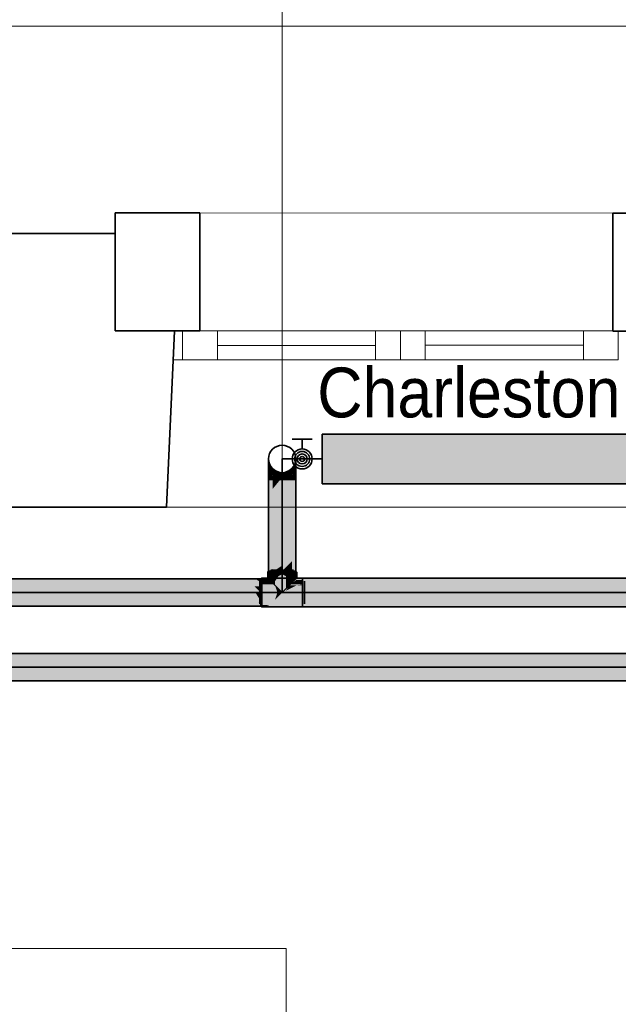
# Model space of a CAD drawing. Extents: x -208 to 552, y -140 to 454.
# Tile 14 of 47: x -22 to 2, y 339 to 379. Entities that reach past the tile are written whole.
import ezdxf
from ezdxf.lldxf.tags import DXFTag

# ---------------------------------------------------------------- set-up
doc = ezdxf.new("R2010")
doc.units = 0
doc.layers.get('0').update_dxf_attribs({"lineweight": 35})
for name, color, linetype, lineweight in [('0-Shading', 7, 'Continuous', 35), ('5_DG-BESTAND', 7, 'Continuous', 25), ('5_DG-FIRSTE-GRATE', 7, 'Continuous', 25), ('5_DG-NEU', 7, 'Continuous', 25), ('H_Heizkoerpertext', 7, 'Continuous', 35)]:
    doc.layers.add(name, color=color, linetype=linetype, lineweight=lineweight)
for name, color, linetype, lineweight, true_color in [('H_Heizkoerper', 1, 'Continuous', 35, 0xff0000), ('H_Heizkoerperflaeche', 7, 'Continuous', 35, 0xc0c0c0), ('H_Ruecklauf', 5, 'Continuous', 35, 0x0000ff), ('H_Ruecklauf_Beschriftung', 5, 'Continuous', 18, 0x0000ff), ('H_Vorlauf', 1, 'Continuous', 35, 0xff0000), ('H_Vorlauf_Beschriftung', 1, 'Continuous', 18, 0xff0000)]:
    doc.layers.add(name, color=color, linetype=linetype, lineweight=lineweight, true_color=true_color)
doc.styles.get("Standard").update_dxf_attribs({"font": 'arial.ttf'})
tags = doc.linetypes.add('ALL_S14', pattern=[0.002, 0.001, -0.001]).pattern_tags.tags
tags[6:7] = [DXFTag(74, 4), DXFTag(75, 0), DXFTag(340, '0'), DXFTag(46, 1.0), DXFTag(50, 0.0), DXFTag(44, 0.0), DXFTag(45, 0.0)]
tags[4:5] = [DXFTag(74, 4), DXFTag(75, 0), DXFTag(340, '0'), DXFTag(46, 1.0), DXFTag(50, 0.0), DXFTag(44, 0.0), DXFTag(45, 0.0)]

# ---------------------------------------------------------------- blocks, each defined once
blk = doc.blocks.new('Shading-A06HSU30NL', base_point=(253.809, 271.391))
at = {"layer": '0-Shading', "color": 16, "true_color": 0x850000}
for points in [[(-11.56, 360.712), (-11.638, 360.902), (-11.583, 360.745), (-11.638, 360.874)], [(-11.477, 360.498), (-11.477, 360.513), (-11.583, 360.745), (-11.56, 360.712)], [(-10.699, 360.508), (-10.538, 360.902), (-10.599, 360.755)], [(-10.699, 360.508), (-10.572, 360.796), (-10.538, 360.902), (-10.538, 360.879)], [(-10.699, 360.498), (-10.592, 360.748), (-10.699, 360.508), (-10.572, 360.796)], [(-10.599, 360.755), (-10.699, 360.513), (-10.699, 360.508)], [(-10.572, 360.796), (-10.592, 360.748), (-10.541, 360.868), (-10.542, 360.866)], [(-10.538, 360.879), (-10.572, 360.796), (-10.538, 360.874), (-10.541, 360.868)], [(-10.542, 360.866), (-10.538, 360.874), (-10.541, 360.868)], [(-10.541, 360.868), (-10.538, 360.874), (-10.538, 360.874)]]:
    blk.add_solid(points, dxfattribs=at)
at = {"layer": '0-Shading', "color": 14, "true_color": 0x920000}
for points in [[(-11.583, 360.745), (-11.638, 360.874), (-11.609, 360.731), (-11.638, 360.791)], [(-11.609, 360.731), (-11.493, 360.488), (-11.583, 360.745), (-11.477, 360.498)], [(-10.592, 360.748), (-10.699, 360.498), (-10.699, 360.465)], [(-10.634, 360.596), (-10.544, 360.86), (-10.677, 360.51), (-10.665, 360.552)], [(-10.542, 360.866), (-10.665, 360.552), (-10.544, 360.86)], [(-10.542, 360.866), (-10.592, 360.748), (-10.665, 360.552), (-10.66, 360.567)], [(-10.538, 360.874), (-10.544, 360.86), (-10.616, 360.634), (-10.634, 360.596)], [(-10.627, 360.607), (-10.538, 360.791), (-10.616, 360.634)], [(-10.538, 360.874), (-10.616, 360.634), (-10.538, 360.831)], [(-10.616, 360.634), (-10.538, 360.791), (-10.538, 360.831)], [(-10.544, 360.86), (-10.538, 360.874), (-10.542, 360.866)], [(-11.493, 360.488), (-11.477, 360.455), (-11.477, 360.498)], [(-10.683, 360.488), (-10.677, 360.51), (-10.699, 360.455), (-10.696, 360.471)], [(-10.695, 360.476), (-10.699, 360.465), (-10.695, 360.475)], [(-10.695, 360.475), (-10.699, 360.465), (-10.696, 360.471)], [(-10.696, 360.471), (-10.699, 360.465), (-10.699, 360.455)], [(-10.677, 360.51), (-10.665, 360.552), (-10.696, 360.471), (-10.695, 360.475)], [(-10.665, 360.552), (-10.66, 360.567), (-10.695, 360.475), (-10.695, 360.476)], [(-10.634, 360.596), (-10.677, 360.51), (-10.642, 360.575), (-10.683, 360.488)], [(-10.642, 360.575), (-10.627, 360.607), (-10.634, 360.596), (-10.616, 360.634)]]:
    blk.add_solid(points, dxfattribs=at)
at = {"layer": '0-Shading', "color": 14, "true_color": 0x9d0000}
for points in [[(-11.609, 360.731), (-11.638, 360.791), (-11.636, 360.656), (-11.638, 360.66)], [(-11.609, 360.731), (-11.636, 360.656), (-11.493, 360.488), (-11.503, 360.487)], [(-10.627, 360.607), (-10.697, 360.402), (-10.538, 360.791), (-10.697, 360.4)], [(-10.538, 360.791), (-10.697, 360.4), (-10.65, 360.476), (-10.697, 360.398)], [(-10.538, 360.791), (-10.65, 360.476), (-10.538, 360.778)], [(-10.538, 360.778), (-10.65, 360.476), (-10.538, 360.707), (-10.598, 360.561)], [(-10.603, 360.549), (-10.538, 360.66), (-10.598, 360.561)], [(-10.598, 360.561), (-10.538, 360.66), (-10.538, 360.707)], [(-11.503, 360.487), (-11.636, 360.656), (-11.531, 360.484), (-11.544, 360.499)], [(-11.531, 360.484), (-11.544, 360.499), (-11.534, 360.483)], [(-11.486, 360.432), (-11.531, 360.484), (-11.493, 360.413), (-11.534, 360.483)], [(-11.477, 360.455), (-11.503, 360.487), (-11.486, 360.432), (-11.531, 360.484)], [(-11.503, 360.487), (-11.477, 360.455), (-11.493, 360.488)], [(-11.477, 360.385), (-11.477, 360.421), (-11.493, 360.413), (-11.486, 360.432)], [(-11.477, 360.421), (-11.477, 360.455), (-11.486, 360.432)], [(-10.699, 360.455), (-10.699, 360.395), (-10.683, 360.488), (-10.697, 360.402)], [(-10.699, 360.385), (-10.656, 360.458), (-10.697, 360.398), (-10.65, 360.476)], [(-10.697, 360.402), (-10.699, 360.395), (-10.697, 360.4)], [(-10.697, 360.4), (-10.699, 360.395), (-10.697, 360.398)], [(-10.699, 360.395), (-10.699, 360.385), (-10.697, 360.398)], [(-10.697, 360.402), (-10.654, 360.526), (-10.683, 360.488), (-10.642, 360.575)], [(-10.65, 360.476), (-10.656, 360.458), (-10.598, 360.561), (-10.603, 360.549)], [(-10.654, 360.526), (-10.627, 360.607), (-10.642, 360.575)]]:
    blk.add_solid(points, dxfattribs=at)
at = {"layer": '0-Shading', "color": 14, "true_color": 0xa60000}
for points in [[(-11.636, 360.656), (-11.638, 360.66), (-11.638, 360.642)], [(-10.674, 360.34), (-10.538, 360.489), (-10.603, 360.549), (-10.538, 360.66)], [(-11.638, 360.642), (-11.588, 360.534), (-11.636, 360.656), (-11.544, 360.499)], [(-11.588, 360.534), (-11.638, 360.642), (-11.638, 360.573)], [(-11.53, 360.398), (-11.59, 360.536), (-11.638, 360.489), (-11.638, 360.573)], [(-11.53, 360.398), (-11.638, 360.489), (-11.512, 360.337)], [(-11.532, 360.405), (-11.59, 360.536), (-11.53, 360.398)], [(-11.59, 360.536), (-11.567, 360.484), (-11.588, 360.534), (-11.565, 360.484)], [(-11.544, 360.499), (-11.588, 360.534), (-11.534, 360.483), (-11.565, 360.484)], [(-11.565, 360.484), (-11.567, 360.484), (-11.518, 360.384), (-11.521, 360.38)], [(-11.534, 360.483), (-11.565, 360.484), (-11.493, 360.413), (-11.518, 360.384)], [(-11.498, 360.33), (-11.532, 360.405), (-11.493, 360.314), (-11.53, 360.398)], [(-11.493, 360.314), (-11.53, 360.398), (-11.512, 360.337)], [(-11.518, 360.384), (-11.521, 360.38), (-11.491, 360.325), (-11.493, 360.317)], [(-11.493, 360.413), (-11.518, 360.384), (-11.477, 360.385), (-11.491, 360.325)], [(-11.493, 360.314), (-11.489, 360.31), (-11.498, 360.33)], [(-11.493, 360.317), (-11.489, 360.31), (-11.491, 360.325), (-11.477, 360.295)], [(-11.491, 360.325), (-11.477, 360.295), (-11.477, 360.385)], [(-10.656, 360.458), (-10.699, 360.385), (-10.699, 360.313)], [(-10.699, 360.295), (-10.683, 360.314), (-10.696, 360.316), (-10.674, 360.34)], [(-10.695, 360.329), (-10.699, 360.313), (-10.696, 360.316)], [(-10.699, 360.313), (-10.699, 360.295), (-10.696, 360.316)], [(-10.656, 360.458), (-10.695, 360.329), (-10.674, 360.34), (-10.696, 360.316)], [(-10.683, 360.314), (-10.538, 360.489), (-10.674, 360.34)], [(-10.656, 360.458), (-10.674, 360.34), (-10.603, 360.549)]]:
    blk.add_solid(points, dxfattribs=at)
at = {"layer": '0-Shading', "color": 14, "true_color": 0xac0000}
for points in [[(-11.638, 360.29), (-11.485, 360.195), (-11.638, 360.489), (-11.488, 360.209)], [(-11.512, 360.337), (-11.638, 360.489), (-11.488, 360.209)], [(-11.485, 360.25), (-11.493, 360.314), (-11.49, 360.221), (-11.512, 360.337)], [(-11.482, 360.266), (-11.493, 360.314), (-11.485, 360.25)], [(-11.477, 360.244), (-11.477, 360.272), (-11.493, 360.314), (-11.489, 360.31)], [(-11.477, 360.272), (-11.477, 360.295), (-11.489, 360.31)], [(-11.477, 360.244), (-11.482, 360.266), (-11.477, 360.19), (-11.485, 360.25)], [(-11.413, 360.472), (-11.477, 360.498), (-11.457, 360.448), (-11.477, 360.455)], [(-11.457, 360.448), (-11.323, 360.399), (-11.413, 360.472), (-11.248, 360.406)], [(-11.097, 360.335), (-11.248, 360.406), (-11.155, 360.339), (-11.323, 360.399)], [(-11.088, 360.343), (-11.248, 360.406), (-11.097, 360.335)], [(-11.101, 360.332), (-11.155, 360.339), (-11.112, 360.323)], [(-11.097, 360.335), (-11.155, 360.339), (-11.101, 360.332)], [(-11.088, 360.331), (-11.101, 360.332), (-11.088, 360.315), (-11.112, 360.323)], [(-11.088, 360.331), (-11.097, 360.335), (-11.101, 360.332)], [(-11.088, 360.343), (-11.097, 360.335), (-11.088, 360.331)], [(-11.055, 360.356), (-11.088, 360.343), (-11.088, 360.331)], [(-11.042, 360.345), (-11.076, 360.334), (-11.065, 360.323), (-11.088, 360.315)], [(-11.069, 360.345), (-11.088, 360.331), (-11.076, 360.334)], [(-11.076, 360.334), (-11.088, 360.331), (-11.088, 360.315)], [(-11.014, 360.372), (-11.076, 360.334), (-11.042, 360.345)], [(-11.014, 360.372), (-11.055, 360.356), (-11.076, 360.334), (-11.069, 360.345)], [(-11.065, 360.323), (-10.983, 360.353), (-11.042, 360.345), (-10.945, 360.376)], [(-11.042, 360.345), (-10.945, 360.376), (-11.014, 360.372), (-10.836, 360.443)], [(-10.945, 360.376), (-10.983, 360.353), (-10.755, 360.437), (-10.771, 360.429)], [(-10.71, 360.463), (-10.836, 360.443), (-10.755, 360.437), (-10.945, 360.376)], [(-10.699, 360.498), (-10.836, 360.443), (-10.71, 360.463)], [(-10.771, 360.429), (-10.699, 360.455), (-10.755, 360.437)], [(-10.755, 360.437), (-10.699, 360.455), (-10.699, 360.465)], [(-10.71, 360.463), (-10.755, 360.437), (-10.711, 360.459)], [(-10.699, 360.465), (-10.71, 360.463), (-10.711, 360.459)], [(-10.699, 360.498), (-10.71, 360.463), (-10.699, 360.465)], [(-10.683, 360.314), (-10.699, 360.295), (-10.699, 360.244)], [(-10.699, 360.19), (-10.538, 360.29), (-10.692, 360.247)], [(-10.692, 360.247), (-10.538, 360.29), (-10.683, 360.314), (-10.538, 360.489)], [(-11.477, 360.19), (-11.485, 360.25), (-11.488, 360.209), (-11.49, 360.221)], [(-11.485, 360.195), (-11.477, 360.19), (-11.488, 360.209)], [(-10.699, 360.19), (-10.692, 360.247), (-10.699, 360.244)]]:
    blk.add_solid(points, dxfattribs=at)
at = {"layer": '0-Shading', "color": 14, "true_color": 0xb00000}
for points in [[(-11.477, 360.077), (-11.485, 360.195), (-11.638, 360.077), (-11.638, 360.29)], [(-10.538, 360.29), (-10.699, 360.19), (-10.538, 360.077), (-10.699, 360.077)], [(-11.477, 360.077), (-11.638, 360.077), (-11.477, 359.694), (-11.638, 359.079)], [(-11.477, 360.077), (-11.477, 360.19), (-11.485, 360.195)], [(-10.699, 360.077), (-10.699, 357.655), (-10.538, 360.077), (-10.538, 358.052)], [(-11.638, 359.079), (-11.638, 356.402), (-11.477, 359.694), (-11.477, 356.488)], [(-10.538, 358.052), (-10.699, 357.655), (-10.538, 357.831), (-10.699, 357.227)], [(-10.538, 357.831), (-10.699, 357.227), (-10.538, 357.449), (-10.699, 356.8)], [(-10.538, 357.449), (-10.699, 356.8), (-10.538, 357.006), (-10.699, 356.488)], [(-10.699, 356.488), (-10.699, 356.402), (-10.538, 357.006), (-10.538, 356.402)], [(-11.59, 356.357), (-11.648, 356.357), (-11.59, 356.048), (-11.648, 356.106)], [(-11.532, 356.459), (-11.638, 356.402), (-11.496, 356.402)], [(-11.477, 356.488), (-11.532, 356.459), (-11.477, 356.402), (-11.496, 356.402)], [(-10.528, 356.357), (-10.586, 356.357), (-10.528, 356.106), (-10.586, 356.048)], [(-70.395, 356.095), (-72.134, 355.934), (-13.595, 356.095), (-13.197, 355.934)], [(-13.595, 356.095), (-11.945, 355.953), (-12.166, 356.095)], [(-13.595, 356.095), (-13.197, 355.934), (-11.945, 355.953), (-11.945, 355.934)], [(-12.166, 356.095), (-12.001, 355.989), (-11.945, 356.095)], [(-12.001, 355.989), (-11.945, 355.953), (-11.945, 356.095)], [(-70.107, 355.149), (-12.004, 355.106), (-70.17, 355.157), (-12.03, 355.157)], [(-53.708, 355.106), (-12.003, 355.106), (-70.107, 355.149), (-12.004, 355.106)], [(-12.03, 355.157), (-12.004, 355.106), (-11.945, 355.138), (-11.995, 355.106)], [(-12.03, 355.157), (-11.945, 355.138), (-11.945, 355.157)], [(-11.995, 355.106), (-11.945, 355.106), (-11.945, 355.138)], [(-72.731, 355.106), (-71.829, 354.995), (-53.708, 355.106), (-11.945, 354.995)], [(-12.003, 355.106), (-53.708, 355.106), (-11.945, 354.995)], [(-11.945, 355.106), (-12.003, 355.106), (-11.945, 354.995)], [(-11.995, 355.106), (-11.945, 355.106), (-11.995, 355.106)]]:
    blk.add_solid(points, dxfattribs=at)
at = {"layer": '0-Shading', "color": 14, "true_color": 0x8e0000}
for points in [[(-11.369, 360.468), (-11.477, 360.513), (-11.413, 360.472), (-11.477, 360.498)], [(-11.413, 360.472), (-11.248, 360.406), (-11.369, 360.468), (-11.18, 360.39)], [(-11.248, 360.406), (-11.088, 360.343), (-11.18, 360.39), (-11.088, 360.352)], [(-10.958, 360.406), (-11.088, 360.352), (-11.055, 360.356), (-11.088, 360.343)], [(-10.958, 360.406), (-11.055, 360.356), (-10.929, 360.418), (-10.997, 360.382)], [(-10.997, 360.382), (-11.055, 360.356), (-11.014, 360.372)], [(-10.699, 360.513), (-10.997, 360.382), (-10.836, 360.443), (-11.014, 360.372)], [(-10.997, 360.382), (-10.699, 360.513), (-10.929, 360.418)], [(-10.699, 360.513), (-10.836, 360.443), (-10.699, 360.508)], [(-10.836, 360.443), (-10.699, 360.498), (-10.699, 360.508)]]:
    blk.add_solid(points, dxfattribs=at)
at = {"layer": '0-Shading', "color": 12, "true_color": 0xc70000}
for points in [[(-11.457, 360.448), (-11.477, 360.455), (-11.477, 360.421)], [(-11.457, 360.448), (-11.477, 360.421), (-11.435, 360.44), (-11.449, 360.41)], [(-11.477, 360.421), (-11.477, 360.385), (-11.449, 360.41), (-11.462, 360.381)], [(-11.462, 360.381), (-11.399, 360.362), (-11.449, 360.41), (-11.366, 360.378)], [(-11.449, 360.41), (-11.366, 360.378), (-11.435, 360.44), (-11.323, 360.399)], [(-11.366, 360.378), (-11.399, 360.362), (-11.246, 360.332), (-11.287, 360.33)], [(-11.323, 360.399), (-11.366, 360.378), (-11.155, 360.339), (-11.246, 360.332)], [(-11.246, 360.332), (-11.287, 360.33), (-11.155, 360.297), (-11.162, 360.293)], [(-11.155, 360.339), (-11.246, 360.332), (-11.112, 360.323), (-11.155, 360.297)], [(-11.162, 360.293), (-11.088, 360.271), (-11.155, 360.297)], [(-11.155, 360.297), (-11.088, 360.271), (-11.112, 360.323), (-11.088, 360.315)], [(-11.077, 360.275), (-10.983, 360.353), (-11.088, 360.271), (-11.065, 360.323)], [(-11.065, 360.323), (-11.088, 360.315), (-11.088, 360.271)], [(-11.049, 360.297), (-11.077, 360.275), (-11.065, 360.278)], [(-10.983, 360.353), (-11.049, 360.297), (-10.969, 360.306), (-11.065, 360.278)], [(-10.983, 360.353), (-10.969, 360.306), (-10.771, 360.429)], [(-10.771, 360.429), (-10.969, 360.306), (-10.699, 360.395), (-10.775, 360.363)], [(-10.775, 360.363), (-10.699, 360.385), (-10.699, 360.395)], [(-10.771, 360.429), (-10.699, 360.395), (-10.699, 360.455)]]:
    blk.add_solid(points, dxfattribs=at)
at = {"layer": '0-Shading', "color": 12, "true_color": 0xdd0000}
for points in [[(-11.462, 360.381), (-11.477, 360.385), (-11.477, 360.295)], [(-11.467, 360.293), (-11.399, 360.362), (-11.477, 360.295), (-11.462, 360.381)], [(-11.467, 360.293), (-11.426, 360.284), (-11.399, 360.362), (-11.287, 360.33)], [(-11.238, 360.281), (-11.378, 360.3), (-11.118, 360.221), (-11.426, 360.284)], [(-11.287, 360.33), (-11.378, 360.3), (-11.088, 360.271), (-11.088, 360.261)], [(-11.093, 360.261), (-11.238, 360.281), (-11.112, 360.219), (-11.118, 360.221)], [(-11.077, 360.275), (-11.088, 360.261), (-11.065, 360.278), (-11.071, 360.262)], [(-11.077, 360.275), (-11.088, 360.271), (-11.088, 360.261)], [(-11.088, 360.214), (-11.074, 360.217), (-11.071, 360.262), (-11.015, 360.267)], [(-11.015, 360.267), (-11.074, 360.217), (-10.955, 360.272), (-11.058, 360.221)], [(-11.071, 360.262), (-11.015, 360.267), (-11.065, 360.278), (-10.969, 360.306)], [(-10.955, 360.272), (-11.058, 360.221), (-10.765, 360.289), (-10.75, 360.284)], [(-10.969, 360.306), (-11.015, 360.267), (-10.775, 360.363), (-10.955, 360.272)], [(-10.798, 360.3), (-10.938, 360.281), (-10.765, 360.289), (-10.955, 360.272)], [(-10.775, 360.363), (-10.938, 360.281), (-10.699, 360.385), (-10.699, 360.313)], [(-10.711, 360.312), (-10.798, 360.3), (-10.714, 360.294), (-10.765, 360.289)], [(-10.765, 360.289), (-10.75, 360.284), (-10.714, 360.294), (-10.714, 360.292)], [(-10.699, 360.295), (-10.699, 360.313), (-10.714, 360.294), (-10.711, 360.312)], [(-10.714, 360.292), (-10.699, 360.295), (-10.714, 360.294)], [(-11.088, 360.214), (-11.088, 360.261), (-11.112, 360.219), (-11.093, 360.261)], [(-11.088, 360.261), (-11.088, 360.214), (-11.071, 360.262)]]:
    blk.add_solid(points, dxfattribs=at)
at = {"layer": '0-Shading', "color": 1, "true_color": 0xec0000}
for points in [[(-11.467, 360.293), (-11.477, 360.295), (-11.477, 360.272)], [(-11.477, 360.272), (-11.452, 360.264), (-11.467, 360.293), (-11.426, 360.284)], [(-11.452, 360.264), (-11.477, 360.272), (-11.477, 360.244)], [(-11.094, 360.199), (-11.426, 360.284), (-11.11, 360.155), (-11.452, 360.264)], [(-11.118, 360.221), (-11.426, 360.284), (-11.093, 360.201), (-11.094, 360.199)], [(-10.75, 360.284), (-11.058, 360.221), (-10.722, 360.262), (-10.718, 360.243)], [(-10.75, 360.284), (-10.722, 360.262), (-10.714, 360.292)], [(-10.722, 360.262), (-10.699, 360.244), (-10.714, 360.292), (-10.699, 360.295)], [(-11.468, 360.251), (-11.477, 360.244), (-11.469, 360.243)], [(-11.469, 360.243), (-11.477, 360.244), (-11.477, 360.19)], [(-11.11, 360.155), (-11.469, 360.243), (-11.112, 360.151), (-11.477, 360.19)], [(-11.452, 360.264), (-11.468, 360.251), (-11.11, 360.155), (-11.469, 360.243)], [(-11.088, 360.198), (-11.088, 360.214), (-11.118, 360.221)], [(-11.11, 360.155), (-11.112, 360.151), (-11.101, 360.152), (-11.1, 360.149)], [(-11.107, 360.164), (-11.11, 360.155), (-11.101, 360.152)], [(-11.088, 360.148), (-11.088, 360.198), (-11.107, 360.164), (-11.094, 360.199)], [(-11.088, 360.148), (-11.107, 360.164), (-11.101, 360.152)], [(-11.1, 360.149), (-11.088, 360.148), (-11.101, 360.152)], [(-11.094, 360.199), (-11.088, 360.198), (-11.093, 360.201)], [(-10.718, 360.243), (-11.058, 360.221), (-10.707, 360.19), (-11.088, 360.198)], [(-11.088, 360.198), (-11.058, 360.221), (-11.074, 360.217)], [(-11.074, 360.217), (-11.088, 360.214), (-11.088, 360.198)], [(-11.088, 360.148), (-10.707, 360.189), (-11.088, 360.198), (-10.707, 360.19)], [(-10.718, 360.243), (-10.699, 360.244), (-10.722, 360.262)], [(-10.699, 360.244), (-10.718, 360.243), (-10.699, 360.19), (-10.707, 360.19)], [(-10.707, 360.189), (-10.699, 360.19), (-10.707, 360.19)]]:
    blk.add_solid(points, dxfattribs=at)
at = {"layer": '0-Shading', "color": 1, "true_color": 0xf40000}
for points in [[(-11.112, 360.151), (-11.477, 360.19), (-11.162, 360.077), (-11.477, 360.077)], [(-11.162, 360.077), (-11.088, 360.077), (-11.112, 360.151), (-11.1, 360.149)], [(-11.1, 360.149), (-11.096, 360.125), (-11.088, 360.148)], [(-11.096, 360.125), (-11.088, 360.077), (-11.088, 360.148)], [(-10.699, 360.077), (-10.707, 360.189), (-11.088, 360.077), (-11.088, 360.148)], [(-10.699, 360.077), (-10.699, 360.19), (-10.707, 360.189)]]:
    blk.add_solid(points, dxfattribs=at)
at = {"layer": '0-Shading', "color": 1, "true_color": 0xf50000}
for points in [[(-11.162, 360.077), (-11.477, 360.077), (-11.477, 359.694)], [(-11.088, 360.077), (-11.477, 356.488), (-11.088, 357.006)], [(-11.088, 360.077), (-11.162, 360.077), (-11.477, 356.488), (-11.477, 359.694)], [(-11.088, 360.077), (-11.088, 357.006), (-10.699, 360.077), (-10.699, 357.655)], [(-10.699, 357.655), (-11.088, 357.006), (-10.699, 357.227), (-11.088, 356.624)], [(-10.699, 357.227), (-11.088, 356.624), (-10.699, 356.8), (-11.088, 356.402)], [(-11.088, 357.006), (-11.477, 356.488), (-11.432, 356.402), (-11.477, 356.402)], [(-11.088, 357.006), (-11.432, 356.402), (-11.088, 356.624)], [(-10.699, 356.8), (-11.088, 356.402), (-10.699, 356.488)], [(-11.344, 356.459), (-11.432, 356.402), (-11.088, 356.402)], [(-11.238, 356.204), (-11.238, 356.357), (-11.378, 355.988), (-11.378, 356.357)], [(-11.088, 356.624), (-11.344, 356.459), (-11.088, 356.402)], [(-10.832, 356.459), (-11.088, 356.402), (-10.744, 356.402)], [(-10.798, 355.988), (-10.798, 356.357), (-10.938, 356.204), (-10.938, 356.357)], [(-10.699, 356.488), (-10.832, 356.459), (-10.699, 356.402), (-10.744, 356.402)], [(-13.197, 355.934), (-72.134, 355.934), (-60.573, 355.789), (-72.56, 355.789)], [(-13.197, 355.934), (-60.573, 355.789), (-13.191, 355.931)], [(-60.573, 355.789), (-34.765, 355.789), (-13.191, 355.931), (-13.184, 355.926)], [(-34.765, 355.789), (-12.955, 355.789), (-13.184, 355.926)], [(-11.945, 355.934), (-13.197, 355.934), (-13.191, 355.931)], [(-13.184, 355.926), (-11.945, 355.934), (-13.191, 355.931)], [(-13.184, 355.926), (-11.945, 355.889), (-11.945, 355.934)], [(-13.184, 355.926), (-12.955, 355.789), (-11.945, 355.889), (-12.01, 355.789)], [(-11.238, 355.696), (-11.238, 356.204), (-11.378, 355.835), (-11.378, 355.988)], [(-10.798, 355.835), (-10.798, 355.988), (-10.938, 355.778), (-10.938, 356.204)], [(-34.765, 355.789), (-70.296, 355.545), (-12.955, 355.789), (-12.549, 355.545)], [(-70.296, 355.545), (-70.17, 355.157), (-12.549, 355.545), (-12.03, 355.157)], [(-12.955, 355.789), (-12.549, 355.545), (-12.544, 355.789), (-12.166, 355.545)], [(-12.549, 355.545), (-11.945, 355.202), (-12.166, 355.545)], [(-12.549, 355.545), (-12.03, 355.157), (-11.945, 355.202), (-11.945, 355.157)], [(-12.544, 355.789), (-12.166, 355.545), (-12.194, 355.789), (-11.945, 355.545)], [(-12.194, 355.789), (-11.945, 355.545), (-11.999, 355.789)], [(-12.166, 355.545), (-12.001, 355.289), (-11.945, 355.545)], [(-12.01, 355.789), (-11.945, 355.789), (-11.945, 355.889)], [(-12.001, 355.289), (-11.945, 355.202), (-11.945, 355.545)], [(-11.945, 355.545), (-11.945, 355.789), (-11.999, 355.789)], [(-10.938, 355.696), (-10.798, 355.835), (-10.938, 355.778)]]:
    blk.add_solid(points, dxfattribs=at)
at = {"layer": '0-Shading', "color": 14, "true_color": 0x9b0000}
for points in [[(-11.668, 356.357), (-11.59, 356.357), (-11.638, 356.402), (-11.564, 356.402)], [(-10.586, 356.357), (-10.508, 356.357), (-10.612, 356.402), (-10.538, 356.402)], [(-11.9, 356.048), (-11.9, 356.125), (-11.945, 356.022), (-11.945, 356.095)], [(-11.9, 355.031), (-11.9, 355.043), (-11.945, 355.064), (-11.945, 355.069)], [(-11.945, 354.995), (-11.9, 354.965), (-11.945, 355.064), (-11.9, 355.031)]]:
    blk.add_solid(points, dxfattribs=at)
at = {"layer": '0-Shading', "color": 14, "true_color": 0x900000}
for points in [[(-11.648, 356.357), (-11.668, 356.357), (-11.648, 356.106), (-11.668, 356.125)], [(-10.508, 356.357), (-10.528, 356.357), (-10.508, 356.125), (-10.528, 356.106)]]:
    blk.add_solid(points, dxfattribs=at)
at = {"layer": '0-Shading', "color": 12, "true_color": 0xcb0000}
for points in [[(-11.59, 356.357), (-11.378, 356.357), (-11.564, 356.402), (-11.363, 356.402)], [(-10.813, 356.402), (-10.798, 356.357), (-10.68, 356.402), (-10.709, 356.357)], [(-10.709, 356.357), (-10.586, 356.357), (-10.68, 356.402), (-10.612, 356.402)], [(-11.9, 355.868), (-11.9, 356.048), (-11.945, 355.835), (-11.945, 356.022)], [(-11.945, 355.82), (-11.9, 355.835), (-11.945, 355.835), (-11.9, 355.868)], [(-11.9, 355.043), (-11.9, 355.255), (-11.945, 355.069), (-11.945, 355.27)]]:
    blk.add_solid(points, dxfattribs=at)
at = {"layer": '0-Shading', "color": 12, "true_color": 0xcd0000}
for points in [[(-11.498, 356.357), (-11.59, 356.357), (-11.498, 355.956), (-11.59, 356.048)], [(-10.586, 356.048), (-10.586, 356.357), (-10.678, 356.016), (-10.678, 356.357)], [(-10.586, 356.048), (-10.678, 356.016), (-10.678, 355.956)]]:
    blk.add_solid(points, dxfattribs=at)
at = {"layer": '0-Shading', "color": 12, "true_color": 0xe40000}
for points in [[(-11.378, 355.988), (-11.378, 356.357), (-11.498, 355.956), (-11.498, 356.357)], [(-10.678, 356.016), (-10.678, 356.357), (-10.798, 355.991), (-10.798, 356.357)], [(-11.378, 355.988), (-11.498, 355.956), (-11.417, 355.875)], [(-11.378, 355.835), (-11.378, 355.988), (-11.417, 355.875)], [(-10.798, 355.988), (-10.678, 355.956), (-10.798, 355.991), (-10.678, 356.016)], [(-10.678, 355.956), (-10.798, 355.988), (-10.759, 355.875)], [(-10.798, 355.988), (-10.798, 355.835), (-10.759, 355.875)]]:
    blk.add_solid(points, dxfattribs=at)
at = {"layer": '0-Shading', "color": 1, "true_color": 0xe70000}
for points in [[(-11.378, 356.357), (-11.088, 356.357), (-11.363, 356.402), (-11.088, 356.402)], [(-11.088, 356.357), (-10.798, 356.357), (-11.088, 356.402), (-10.813, 356.402)], [(-11.9, 355.545), (-11.9, 355.835), (-11.945, 355.545), (-11.945, 355.82)], [(-11.9, 355.255), (-11.9, 355.545), (-11.945, 355.27), (-11.945, 355.545)]]:
    blk.add_solid(points, dxfattribs=at)
at = {"layer": '0-Shading', "color": 1, "true_color": 0xfd0000}
for points in [[(-11.088, 356.278), (-11.088, 356.357), (-11.238, 356.204), (-11.238, 356.357)], [(-10.938, 356.204), (-10.938, 356.357), (-11.088, 356.278), (-11.088, 356.357)], [(-11.088, 355.545), (-11.088, 356.278), (-11.238, 355.696), (-11.238, 356.204)], [(-10.938, 355.696), (-10.938, 356.204), (-11.088, 355.545), (-11.088, 356.278)]]:
    blk.add_solid(points, dxfattribs=at)
at = {"layer": '0-Shading', "color": 14, "true_color": 0xa00000}
for points in [[(-11.668, 356.125), (-11.9, 356.125), (-11.63, 356.048), (-11.9, 356.048)], [(-11.648, 356.085), (-10.276, 356.125), (-11.668, 356.125)], [(-11.648, 356.085), (-10.284, 356.048), (-10.276, 356.125), (-10.276, 356.049)], [(-11.59, 356.048), (-10.286, 356.048), (-11.648, 356.085), (-10.284, 356.048)], [(-11.648, 356.085), (-11.63, 356.048), (-11.59, 356.048)], [(-10.286, 356.048), (-10.276, 356.048), (-10.284, 356.048)], [(-10.284, 356.048), (-10.276, 356.048), (-10.276, 356.049)], [(-9.585, 356.125), (-10.276, 356.125), (-10.276, 356.049)], [(-8.885, 356.048), (-6.683, 356.125), (-10.276, 356.049), (-9.585, 356.125)], [(-8.885, 356.048), (-10.276, 356.049), (-10.276, 356.048)], [(8.473, 356.048), (8.753, 356.125), (-8.885, 356.048), (-6.683, 356.125)], [(-11.655, 355.043), (-11.9, 355.043), (-11.712, 355.031), (-11.9, 355.031)], [(-11.636, 355.031), (-11.9, 355.031), (-11.668, 354.965), (-11.9, 354.965)], [(-10.276, 355.031), (-10.276, 355.043), (-11.712, 355.031), (-11.655, 355.043)], [(-10.276, 354.965), (-11.648, 355.006), (-11.668, 354.965)], [(-10.276, 354.965), (-10.276, 355.031), (-11.648, 355.006), (-11.609, 355.031)], [(-11.609, 355.031), (-11.636, 355.031), (-11.648, 355.006)], [(-10.276, 355.043), (-10.276, 355.031), (70.595, 355.043), (70.617, 355.031)], [(-8.552, 355.031), (-10.276, 355.031), (-6.683, 354.965), (-10.276, 354.965)], [(5.952, 354.965), (6.033, 355.031), (-6.683, 354.965), (-8.552, 355.031)]]:
    blk.add_solid(points, dxfattribs=at)
at = {"layer": '0-Shading', "color": 12, "true_color": 0xd90000}
for points in [[(-11.63, 356.048), (-11.9, 356.048), (-11.606, 355.868), (-11.9, 355.868)], [(-11.606, 355.868), (-11.516, 355.868), (-11.63, 356.048), (-11.59, 356.048)], [(-11.42, 355.868), (-11.59, 356.048), (-11.498, 355.928)], [(-11.59, 356.048), (-11.42, 355.868), (-10.521, 356.048), (-10.585, 355.999)], [(-11.59, 356.048), (-11.516, 355.868), (-11.452, 355.868)], [(-11.498, 355.928), (-11.452, 355.868), (-11.42, 355.868)], [(-10.585, 355.999), (-11.42, 355.868), (-10.756, 355.868)], [(-10.721, 355.868), (-10.291, 356.045), (-10.756, 355.868), (-10.585, 355.999)], [(-10.276, 355.868), (-10.276, 356.048), (-10.721, 355.868), (-10.291, 356.045)], [(-10.585, 355.999), (-10.291, 356.045), (-10.521, 356.048), (-10.286, 356.048)], [(-10.291, 356.045), (-10.276, 356.048), (-10.286, 356.048)], [(-8.885, 356.048), (-10.276, 356.048), (-10.254, 355.868), (-10.276, 355.868)], [(7.981, 355.868), (8.473, 356.048), (-10.254, 355.868), (-8.885, 356.048)], [(-11.42, 355.868), (-11.9, 355.868), (-11.378, 355.835), (-11.9, 355.835)], [(-10.276, 355.865), (-10.276, 355.868), (-11.378, 355.835), (-11.42, 355.868)], [(-10.276, 355.865), (-11.378, 355.835), (-10.498, 355.835)], [(-10.276, 355.835), (-10.276, 355.865), (-10.498, 355.835)], [(-10.254, 355.868), (-10.276, 355.868), (-10.276, 355.865)], [(67.606, 355.868), (-10.254, 355.868), (-10.276, 355.835), (-10.276, 355.865)], [(67.606, 355.868), (-10.276, 355.835), (67.742, 355.835)], [(-11.378, 355.255), (-11.9, 355.255), (-11.655, 355.043), (-11.9, 355.043)], [(-10.276, 355.255), (-11.378, 355.255), (-10.276, 355.043), (-11.655, 355.043)], [(-10.276, 355.043), (70.595, 355.043), (-10.276, 355.255), (69.907, 355.255)]]:
    blk.add_solid(points, dxfattribs=at)
at = {"layer": '0-Shading', "color": 1, "true_color": 0xfa0000}
for points in [[(-11.378, 355.835), (-11.9, 355.835), (-11.277, 355.545), (-11.9, 355.545)], [(-11.277, 355.545), (-11.9, 355.545), (-11.378, 355.255), (-11.9, 355.255)], [(-11.088, 355.545), (-11.378, 355.835), (-11.238, 355.619)], [(-10.798, 355.835), (-11.378, 355.835), (-10.938, 355.619), (-11.088, 355.545)], [(-11.378, 355.835), (-11.277, 355.545), (-11.191, 355.545)], [(-11.378, 355.255), (-11.088, 355.545), (-11.238, 355.472)], [(-11.378, 355.255), (-10.276, 355.255), (-11.088, 355.545), (-10.276, 355.545)], [(-11.191, 355.545), (-11.277, 355.545), (-11.378, 355.255)], [(-11.191, 355.545), (-11.088, 355.545), (-11.238, 355.619)], [(-11.088, 355.545), (-11.191, 355.545), (-11.238, 355.472)], [(-11.088, 355.545), (-10.276, 355.545), (-10.498, 355.835), (-10.276, 355.835)], [(-10.498, 355.835), (-10.798, 355.835), (-10.938, 355.619)], [(-10.276, 355.545), (68.862, 355.545), (-10.276, 355.835), (67.742, 355.835)], [(-10.276, 355.255), (69.907, 355.255), (-10.276, 355.545), (68.862, 355.545)]]:
    blk.add_solid(points, dxfattribs=at)
blk = doc.blocks.new('Shading-A06HSU32NL', base_point=(250.769, 270.081))
at = {"layer": '0-Shading', "color": 174, "true_color": 0x0000b0}
for points in [[(-70.006, 352.934), (-11.749, 352.934), (-70.006, 353.095), (-11.8, 353.095)], [(-11.8, 353.095), (-11.749, 352.934), (16.505, 353.095), (16.903, 352.934)], [(-70.006, 351.995), (-11.8, 351.995), (-70.006, 352.157), (-11.749, 352.157)], [(-11.749, 352.157), (-11.8, 351.995), (18.07, 352.157), (18.155, 351.995)]]:
    blk.add_solid(points, dxfattribs=at)
at = {"layer": '0-Shading', "color": 5, "true_color": 0x0000f5}
for points in [[(-70.006, 352.545), (-11.727, 352.545), (-70.006, 352.934), (-11.749, 352.934)], [(-11.749, 352.934), (-11.727, 352.545), (16.903, 352.934), (17.551, 352.545)], [(-70.006, 352.157), (-11.749, 352.157), (-70.006, 352.545), (-11.727, 352.545)], [(-11.727, 352.545), (-11.749, 352.157), (17.551, 352.545), (18.07, 352.157)]]:
    blk.add_solid(points, dxfattribs=at)
blk = doc.blocks.new('Referenz-A06HSU36NL', base_point=(-177.958, -120.344))
at = {"layer": '5_DG-BESTAND', "color": 0, "lineweight": 35}
for p, q in [((-17.788, 370.777), (-14.388, 370.777)), ((-17.788, 366.037), (-17.788, 370.777)), ((-14.388, 370.777), (-14.388, 366.037)), ((2.176, 370.765), (5.576, 370.765)), ((2.176, 366.035), (2.176, 370.765)), ((-71.704, 369.944), (-17.788, 369.944)), ((-17.788, 369.944), (-17.788, 366.037)), ((-14.388, 366.037), (-17.788, 366.037)), ((-17.788, 366.037), (-15.405, 366.037)), ((-15.405, 366.037), (-15.731, 358.972)), ((5.576, 366.035), (2.176, 366.035)), ((-15.731, 358.972), (-38.154, 358.972))]:
    blk.add_line(p, q, dxfattribs=at)
at = {"layer": '5_DG-BESTAND', "color": 0, "lineweight": 13}
for p, q in [((-14.388, 370.777), (2.176, 370.765)), ((-15.731, 358.972), (23.712, 358.972))]:
    blk.add_line(p, q, dxfattribs=at)
at = {"layer": '5_DG-FIRSTE-GRATE', "color": 0, "linetype": 'ALL_S14', "lineweight": 18, "ltscale": 0.18}
blk.add_line((78.2, 378.271), (-71.704, 378.271), dxfattribs=at)
at = {"layer": '5_DG-NEU', "color": 0, "lineweight": 13}
for p, q in [((-15.088, 364.877), (-15.088, 366.037)), ((-15.088, 366.037), (-13.688, 366.037)), ((-13.688, 364.877), (-13.688, 366.037)), ((-13.688, 366.037), (0.989, 366.037)), ((-13.688, 366.037), (-13.688, 364.877)), ((-7.35, 366.029), (-7.35, 364.87)), ((-6.35, 366.037), (-6.35, 364.877)), ((-5.35, 366.045), (-5.35, 364.885)), ((0.989, 366.037), (0.989, 364.878)), ((0.989, 366.037), (2.389, 366.037)), ((0.989, 364.878), (0.989, 366.037)), ((2.389, 366.037), (2.389, 364.878)), ((-13.688, 365.457), (-7.35, 365.457)), ((-5.35, 365.465), (0.989, 365.465)), ((-15.088, 364.877), (-15.459, 364.877)), ((-13.688, 364.877), (-15.088, 364.877)), ((0.989, 364.878), (-13.688, 364.877)), ((-12.288, 364.877), (-0.411, 364.877)), ((2.389, 364.878), (0.989, 364.878))]:
    blk.add_line(p, q, dxfattribs=at)
blk = doc.blocks.new('Heizkörper-A06HSU3KNL', base_point=(-12.598, 358.392))
at = {"color": 0, "linetype": 'ByBlock', "lineweight": -2, "ltscale": 0.35}
for p, q in [((-9.488, 359.902), (-9.488, 361.902)), ((-9.488, 361.902), (18.112, 361.902)), ((18.112, 361.902), (18.112, 359.902)), ((18.112, 359.902), (-9.488, 359.902))]:
    blk.add_line(p, q, dxfattribs=at)
at = {"layer": 'H_Heizkoerperflaeche', "linetype": 'ByBlock', "lineweight": -2, "ltscale": 0.35}
blk.add_solid([(-9.488, 359.902), (-9.488, 361.902), (18.112, 359.902), (18.112, 361.902)], dxfattribs=at)
at = {"layer": 'H_Ruecklauf', "linetype": 'ByBlock', "lineweight": -2, "ltscale": 0.35}
blk.add_line((18.112, 360.902), (19.012, 360.902), dxfattribs=at)
blk.add_circle((19.012, 360.902), 0.1, dxfattribs=at)
at = {"layer": 'H_Vorlauf', "color": 0, "linetype": 'ByBlock', "lineweight": -2, "ltscale": 0.35}
for p, q in [((-10.688, 361.702), (-9.888, 361.702)), ((-10.288, 361.302), (-10.288, 361.702)), ((-9.488, 360.902), (-11.088, 360.902))]:
    blk.add_line(p, q, dxfattribs=at)
for radius in [0.4, 0.3, 0.2, 0.1]:
    blk.add_circle((-10.288, 360.902), radius, dxfattribs=at)
at = {"layer": 'H_Heizkoerpertext', "linetype": 'ByBlock', "lineweight": -2, "ltscale": 0.35, "insert": (-9.683, 364.569), "char_height": 2, "attachment_point": 1}
blk.add_mtext('{\\W0.9;\\fArial;Charleston 900 1380 100}', dxfattribs=at)
blk = doc.blocks.new('Rohr - 1703-A06HSU44NL', base_point=(-11.088, 355.545))
at = {"color": 0, "linetype": 'ByBlock', "lineweight": -2, "ltscale": 0.35}
blk.add_line((-11.088, 360.902), (-11.088, 355.545), dxfattribs=at)
blk = doc.blocks.new('Bauteilbeschriftung-A06HSU46NL', base_point=(-29.792, 357.3))
at = {"color": 0, "linetype": 'ByBlock', "lineweight": -2, "ltscale": 0.18}
blk.add_line((-11.088, 383.375), (-11.088, 357.3), dxfattribs=at)
blk = doc.blocks.new('T-Stück-A06HSU4MNL', base_point=(-11.988, 355.095))
at = {"color": 0, "lineweight": -2}
for p, q in [((-10.638, 356.445), (-11.538, 356.445)), ((-11.988, 355.995), (-11.988, 355.095)), ((-10.188, 355.095), (-10.188, 355.995))]:
    blk.add_line(p, q, dxfattribs=at)
blk = doc.blocks.new('Rohr - 1703-A06HSU4SNL', base_point=(-70.831, 305.762))
at = {"color": 0, "linetype": 'ByBlock', "lineweight": -2, "ltscale": 0.35}
blk.add_line((19.012, 352.545), (-70.831, 352.545), dxfattribs=at)
blk = doc.blocks.new('Bauteilbeschriftung-A06HSU4UNL', base_point=(-46.787, 321.262))
at = {"color": 0, "linetype": 'ByBlock', "lineweight": -2, "ltscale": 0.18}
blk.add_line((-28.861, 341.262), (-28.861, 352.545), dxfattribs=at)
at = {"color": 0, "lineweight": -2}
for p, q in [((-46.787, 341.262), (-10.934, 341.262)), ((-46.787, 321.262), (-46.787, 341.262)), ((-10.934, 341.262), (-10.934, 321.262)), ((-46.787, 336.262), (-10.934, 336.262)), ((-46.787, 331.262), (-10.934, 331.262)), ((-46.787, 326.262), (-10.934, 326.262)), ((-10.934, 321.262), (-46.787, 321.262))]:
    blk.add_line(p, q, dxfattribs=at)
at = {"color": 0, "linetype": 'ByBlock', "lineweight": -2, "ltscale": 0.18, "char_height": 2, "attachment_point": 1}
for s, insert in [('{\\fArial;DN 12}', (-46.121, 339.762)), ('{\\fArial;Mitte Bauteil = 5 cm ab FFB}', (-46.121, 334.762)), ('{\\fArial;ṁ = 128.21 kg/h}', (-46.121, 329.762)), ('{\\fArial;Temponox }', (-46.121, 324.762))]:
    blk.add_mtext(s, dxfattribs=dict(at, insert=insert))
blk = doc.blocks.new('Rohr - 1703-A06HSU5CNL', base_point=(-11.088, 339.67))
at = {"color": 0, "linetype": 'ByBlock', "lineweight": -2, "ltscale": 0.35}
blk.add_line((99.872, 355.545), (-11.088, 355.545), dxfattribs=at)
blk = doc.blocks.new('Rohr - 1703-A06HSU74NL', base_point=(-73.831, 331.262))
at = {"color": 0, "linetype": 'ByBlock', "lineweight": -2, "ltscale": 0.35}
for p, q in [((-11.088, 355.545), (-73.831, 355.545)), ((-73.831, 355.545), (-73.831, 331.262))]:
    blk.add_line(p, q, dxfattribs=at)
blk = doc.blocks.new('Geometrie-A06HSU7ONL', base_point=(-78.254, 159.517))
at = {"layer": 'H_Ruecklauf', "lineweight": -2}
for p, q in [((18.155, 353.095), (-70.006, 353.095)), ((-70.006, 351.995), (18.155, 351.995))]:
    blk.add_line(p, q, dxfattribs=at)
blk = doc.blocks.new('Geometrie-A06HSU7QNL', base_point=(-78.254, 158.637))
at = {"layer": 'H_Vorlauf', "lineweight": -2}
for p, q in [((-11.638, 360.902), (-11.638, 360.874)), ((-11.638, 360.874), (-11.638, 360.791)), ((-11.638, 360.791), (-11.638, 360.66)), ((-11.638, 360.66), (-11.638, 360.489)), ((-10.538, 360.902), (-10.538, 360.874)), ((-10.538, 360.874), (-10.538, 360.791)), ((-10.538, 360.791), (-10.538, 360.66)), ((-10.538, 360.66), (-10.538, 360.489)), ((-11.638, 360.489), (-11.638, 360.29)), ((-11.638, 360.29), (-11.638, 360.077)), ((-10.538, 360.489), (-10.538, 360.29)), ((-10.538, 360.29), (-10.538, 360.077)), ((-10.538, 360.077), (-11.638, 360.077)), ((-11.638, 360.077), (-11.638, 356.402)), ((-11.638, 360.077), (-11.316, 360.077)), ((-11.316, 360.077), (-10.86, 360.077)), ((-10.86, 360.077), (-10.538, 360.077)), ((-10.538, 356.402), (-10.538, 360.077)), ((-11.668, 356.357), (-11.638, 356.402)), ((-10.508, 356.357), (-11.668, 356.357)), ((-11.668, 356.357), (-11.648, 356.357)), ((-11.648, 356.357), (-11.668, 356.357)), ((-11.668, 356.357), (-11.668, 356.125)), ((-11.648, 356.357), (-11.59, 356.357)), ((-11.59, 356.357), (-11.648, 356.357)), ((-10.538, 356.402), (-11.638, 356.402)), ((-11.638, 356.402), (-11.316, 356.402)), ((-11.59, 356.357), (-11.498, 356.357)), ((-11.498, 356.357), (-11.59, 356.357)), ((-11.498, 356.357), (-11.378, 356.357)), ((-11.378, 356.357), (-11.498, 356.357)), ((-11.378, 356.357), (-11.238, 356.357)), ((-11.238, 356.357), (-11.378, 356.357)), ((-11.316, 356.402), (-10.86, 356.402)), ((-11.238, 356.357), (-11.088, 356.357)), ((-11.088, 356.357), (-11.238, 356.357)), ((-11.088, 356.357), (-10.938, 356.357)), ((-10.938, 356.357), (-11.088, 356.357)), ((-10.938, 356.357), (-10.798, 356.357)), ((-10.798, 356.357), (-10.938, 356.357)), ((-10.86, 356.402), (-10.538, 356.402)), ((-10.798, 356.357), (-10.678, 356.357)), ((-10.678, 356.357), (-10.798, 356.357)), ((-10.678, 356.357), (-10.586, 356.357)), ((-10.586, 356.357), (-10.678, 356.357)), ((-10.586, 356.357), (-10.528, 356.357)), ((-10.528, 356.357), (-10.586, 356.357)), ((-10.508, 356.357), (-10.538, 356.402)), ((-10.528, 356.357), (-10.508, 356.357)), ((-10.508, 356.357), (-10.528, 356.357)), ((-10.508, 356.357), (-10.508, 356.125)), ((-11.945, 356.095), (-73.006, 356.095)), ((-11.9, 356.125), (-11.945, 356.095)), ((-11.945, 356.095), (-11.945, 354.995)), ((-11.945, 355.773), (-11.945, 356.095)), ((-11.9, 356.125), (-11.9, 354.965)), ((-10.276, 356.125), (-11.9, 356.125)), ((-11.9, 356.125), (-11.9, 355.786)), ((-11.668, 356.125), (-11.648, 356.106)), ((-11.648, 356.106), (-11.668, 356.125)), ((-11.648, 356.106), (-11.59, 356.048)), ((-11.59, 356.048), (-11.648, 356.106)), ((-11.59, 356.048), (-11.498, 355.956)), ((-11.498, 355.956), (-11.59, 356.048)), ((-11.498, 355.956), (-11.378, 355.835)), ((-11.378, 355.835), (-11.498, 355.956)), ((-10.798, 355.835), (-10.678, 355.956)), ((-10.678, 355.956), (-10.798, 355.835)), ((-10.678, 355.956), (-10.586, 356.048)), ((-10.586, 356.048), (-10.678, 355.956)), ((-10.586, 356.048), (-10.528, 356.106)), ((-10.528, 356.106), (-10.586, 356.048)), ((-10.528, 356.106), (-10.508, 356.125)), ((-10.508, 356.125), (-10.528, 356.106)), ((99.002, 356.125), (-10.276, 356.125)), ((-10.276, 355.786), (-10.276, 356.125)), ((-10.276, 356.125), (-10.276, 355.786)), ((-11.945, 355.318), (-11.945, 355.773)), ((-11.9, 355.786), (-11.9, 355.305)), ((-11.378, 355.835), (-11.238, 355.696)), ((-11.238, 355.696), (-11.378, 355.835)), ((-11.238, 355.696), (-11.088, 355.545)), ((-11.088, 355.545), (-11.238, 355.696)), ((-11.088, 355.545), (-10.938, 355.696)), ((-10.938, 355.696), (-11.088, 355.545)), ((-10.938, 355.696), (-10.798, 355.835)), ((-10.798, 355.835), (-10.938, 355.696)), ((-10.276, 355.305), (-10.276, 355.786)), ((-10.276, 355.786), (-10.276, 355.305)), ((-11.945, 354.995), (-11.945, 355.318)), ((-11.9, 355.305), (-11.9, 354.965)), ((-10.276, 354.965), (-10.276, 355.305)), ((-10.276, 355.305), (-10.276, 354.965)), ((-73.006, 354.995), (-11.945, 354.995)), ((-11.9, 354.965), (-11.945, 354.995)), ((-11.9, 354.965), (-10.276, 354.965)), ((-10.276, 354.965), (99.002, 354.965))]:
    blk.add_line(p, q, dxfattribs=at)
blk.add_circle((-11.088, 360.902), 0.55, dxfattribs=at)
blk.add_circle((-11.088, 360.902), 0.55, dxfattribs=at)

msp = doc.modelspace()

# ---------------------------------------------------------------- block references
at = {"color": 251, "lineweight": 25, "ltscale": 0.25, "true_color": 0x585858}
msp.add_blockref('Referenz-A06HSU36NL', (-177.958, -120.344), dxfattribs=at)
at = {"linetype": 'Continuous', "ltscale": 0.35}
for name, p in [('Geometrie-A06HSU7ONL', (-78.254, 159.517)), ('Geometrie-A06HSU7QNL', (-78.254, 158.637))]:
    msp.add_blockref(name, p, dxfattribs=at)
for name, p in [('Shading-A06HSU30NL', (253.809, 271.391)), ('Shading-A06HSU32NL', (250.769, 270.081))]:
    msp.add_blockref(name, p)
at = {"layer": 'H_Heizkoerper', "ltscale": 0.35}
msp.add_blockref('Heizkörper-A06HSU3KNL', (-12.598, 358.392), dxfattribs=at)
at = {"layer": 'H_Ruecklauf', "ltscale": 0.35}
msp.add_blockref('Rohr - 1703-A06HSU4SNL', (-70.831, 305.762), dxfattribs=at)
at = {"layer": 'H_Ruecklauf_Beschriftung', "ltscale": 0.18}
msp.add_blockref('Bauteilbeschriftung-A06HSU4UNL', (-46.787, 321.262), dxfattribs=at)
at = {"layer": 'H_Vorlauf', "ltscale": 0.35}
for name, p in [('Rohr - 1703-A06HSU44NL', (-11.088, 355.545)), ('T-Stück-A06HSU4MNL', (-11.988, 355.095)), ('Rohr - 1703-A06HSU74NL', (-73.831, 331.262)), ('Rohr - 1703-A06HSU5CNL', (-11.088, 339.67))]:
    msp.add_blockref(name, p, dxfattribs=at)
at = {"layer": 'H_Vorlauf_Beschriftung', "ltscale": 0.18}
msp.add_blockref('Bauteilbeschriftung-A06HSU46NL', (-29.792, 357.3), dxfattribs=at)

doc.saveas('drawing.dxf')
